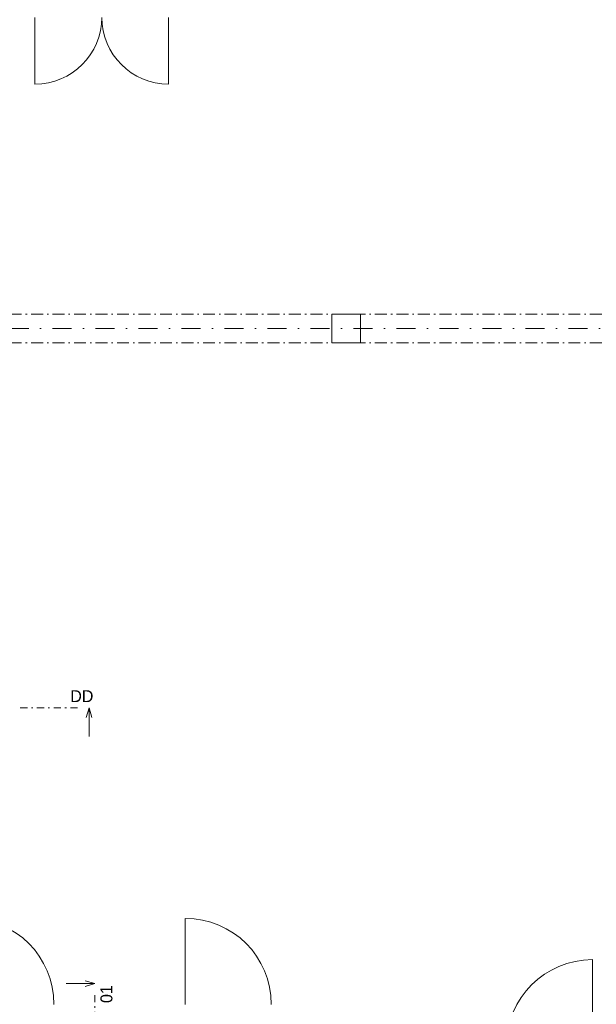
# Model space of a CAD drawing. Header units: millimetres. Extents: x -13540 to 53715, y -38110 to 10383.
# Tile 8 of 17: x -3894 to 2142, y -10922 to -618. Entities that reach past the tile are written whole.
import ezdxf

# ---------------------------------------------------------------- set-up
doc = ezdxf.new("R2010")
doc.units = ezdxf.units.MM
doc.header["$MEASUREMENT"] = 0
for name, pattern in [('Čerchovaná', [450, 200, -117.5, 15, -117.5]), ('Čerchovaná M', [225, 125, -42.5, 15, -42.5]), ('Čerchovaná S', [175, 75, -42.5, 15, -42.5])]:
    doc.linetypes.add(name, pattern=pattern)
for name, color, linetype in [('13_Značky.řezy', 7, 'Continuous'), ('Nové_02_Sloupy - nosné', 7, 'Continuous'), ('Nové_02_Trámy - nosné', 7, 'Continuous'), ('Nové_05_Podlahy', 7, 'Continuous'), ('Nové_Otvory – Dveře', 7, 'Continuous')]:
    doc.layers.add(name, color=color, linetype=linetype)

msp = doc.modelspace()

# ---------------------------------------------------------------- linework, layer by layer
at = {"layer": '13_Značky.řezy', "color": 251, "linetype": 'Čerchovaná S', "lineweight": 0}
for p, q in [((-3888, -7820), (-3288, -7820)), ((-3107, -10826), (-3107, -11426))]:
    msp.add_line(p, q, dxfattribs=at)
at = {"layer": '13_Značky.řezy', "color": 251, "linetype": 'Continuous', "lineweight": 0}
for p, q in [((-3198, -7920), (-3168, -7820)), ((-3168, -7820), (-3168, -8120)), ((-3138, -7920), (-3168, -7820)), ((-3107, -10706), (-3407, -10706)), ((-3207, -10676), (-3107, -10706)), ((-3207, -10736), (-3107, -10706))]:
    msp.add_line(p, q, dxfattribs=at)
at = {"layer": 'Nové_02_Sloupy - nosné', "color": 251, "linetype": 'Continuous', "lineweight": 0, "flags": 128}
msp.add_lwpolyline([(-625, -3998), (-325, -3998), (-325, -3698), (-625, -3698)], close=True, dxfattribs=at)
at = {"layer": 'Nové_02_Trámy - nosné', "color": 251, "linetype": 'Čerchovaná M', "lineweight": 0}
for p, q in [((-4900, -3698), (2345, -3698)), ((-4900, -3998), (2345, -3998))]:
    msp.add_line(p, q, dxfattribs=at)
at = {"layer": 'Nové_02_Trámy - nosné', "color": 251, "linetype": 'Čerchovaná', "lineweight": 0}
msp.add_line((-4900, -3848), (2345, -3848), dxfattribs=at)
at = {"layer": 'Nové_05_Podlahy', "color": 251, "linetype": 'Continuous', "lineweight": 0, "flags": 128}
msp.add_lwpolyline([(-625, -3698), (-325, -3698), (-325, -3998), (-625, -3998)], close=True, dxfattribs=at)
at = {"layer": 'Nové_Otvory – Dveře', "color": 251, "linetype": 'Continuous', "lineweight": 0}
for p, q in [((-3735, -593), (-3735, -1293)), ((-2335, -593), (-2335, -1293)), ((-2160, -10923), (-2160, -10023)), ((2102, -11355), (2102, -10455))]:
    msp.add_line(p, q, dxfattribs=at)
for centre, radius, start, end in [((-3735, -593), 700, 270, 0), ((-2335, -593), 700, 180, 270), ((-4435, -10923), 900, 0, 90), ((-2160, -10923), 900, 0, 90), ((2102, -11355), 900, 90, 180)]:
    msp.add_arc(centre, radius, start, end, dxfattribs=at)

# ---------------------------------------------------------------- texts
at = {"layer": '13_Značky.řezy', "color": 251, "lineweight": 0, "insert": (-3364, -7760), "char_height": 125, "attachment_point": 7}
msp.add_mtext('\\A1;\\pt0;DD', dxfattribs=at)
at = {"layer": '13_Značky.řezy', "color": 251, "lineweight": 0, "insert": (-2922, -10723), "char_height": 125, "attachment_point": 9, "rotation": 90}
msp.add_mtext('\\A1;\\pt0;01', dxfattribs=at)

doc.saveas('drawing.dxf')
